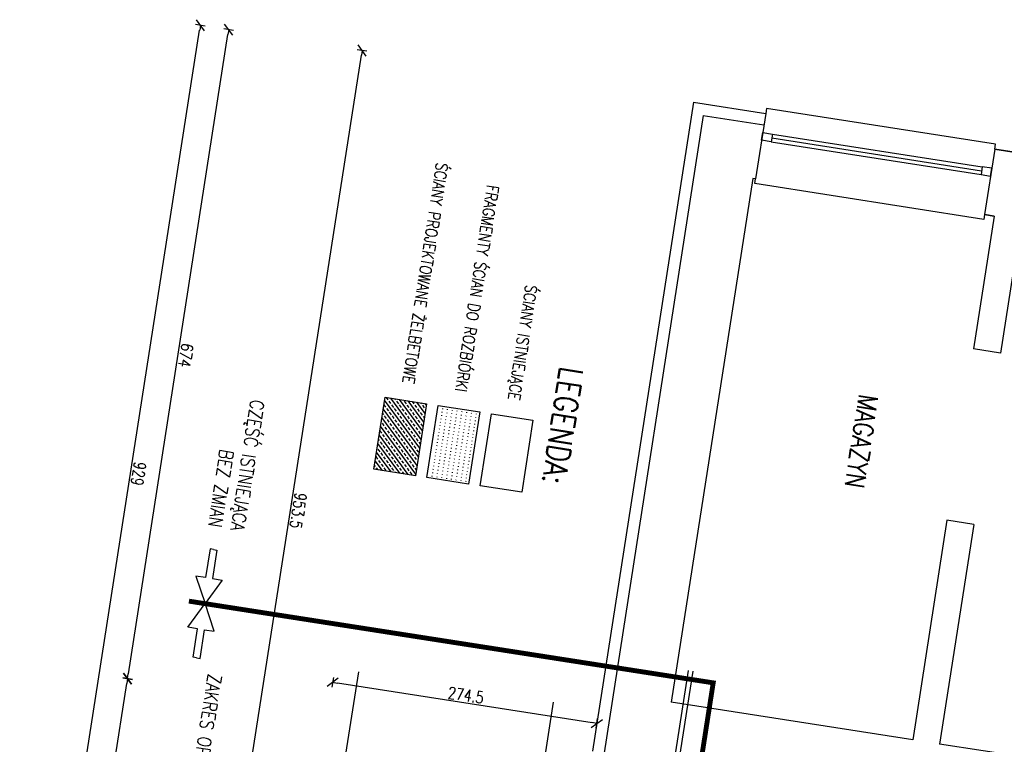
# Model space of a CAD drawing. Extents: x -38969 to 27108, y -24488 to 212598.
# Tile 9 of 256: x -5346 to -4335, y -23056 to -22313. Entities that reach past the tile are written whole.
import ezdxf
from ezdxf import colors
from ezdxf.entities.mleader import LeaderData, LeaderLine
from ezdxf.math import Vec2, Vec3

# ---------------------------------------------------------------- set-up
doc = ezdxf.new("R2010")
doc.units = 0
doc.header["$LTSCALE"] = 100
doc.header["$MEASUREMENT"] = 0
for name, pattern in [('0.7_0.7', [1.4, 0.7, -0.7]), ('ACAD_ISO03W100', [30, 12, -18]), ('DASHDOT', [1, 0.5, -0.25, 0, -0.25])]:
    doc.linetypes.add(name, pattern=pattern)
doc.layers.get('0').update_dxf_attribs({"linetype": 'CONTINUOUS'})
doc.layers.get('DEFPOINTS').update_dxf_attribs({"linetype": 'CONTINUOUS'})
for name, color, linetype in [('K_1-DIM50', 6, 'CONTINUOUS'), ('K_1-HAT', 6, 'CONTINUOUS'), ('K_1-mur', 3, 'CONTINUOUS'), ('K_1-MUR istn', 200, 'CONTINUOUS'), ('K_1-MUW', 1, 'CONTINUOUS'), ('K_1-NR POM', 3, 'CONTINUOUS'), ('K_1-osie', 6, 'CONTINUOUS'), ('K_1-STOLARKA', 6, 'CONTINUOUS'), ('K_1-TXT', 123, 'CONTINUOUS')]:
    doc.layers.add(name, color=color, linetype=linetype)
doc.styles.add('ROMANS', font='ROMANS.shx', dxfattribs={"width": 0.8})
doc.dimstyles.new('DIM 50', dxfattribs={"dimscale": 10, "dimtxt": 1.2, "dimasz": 0.5, "dimexe": 0, "dimexo": 0, "dimgap": 0.2, "dimtad": 1, "dimdec": 4, "dimrnd": 0.5, "dimdsep": 46, "dimtxsty": 'ROMANS', "dimblk1": 'TICK1', "dimblk2": 'TICK1', "dimsah": 1, "dimcen": 0, "dimse1": 1, "dimse2": 1, "dimclrd": 6, "dimclre": 6, "dimclrt": 123, "dimadec": 0, "dimazin": 0, "dimtfac": 1, "dimtdec": 4, "dimtmove": 1, "dimatfit": 2, "dimfxl": 1, "dimtolj": 1, "dimarcsym": 0})

# ---------------------------------------------------------------- blocks, each defined once
blk = doc.blocks.new('TICK1')
at = {"color": 0}
for p, q in [((-1, -1), (1, 1)), ((0, 0), (-1, 0)), ((0, -1), (0, 1))]:
    blk.add_line(p, q, dxfattribs=at)
blk = doc.blocks.new('*D324')
at = {"layer": 'DEFPOINTS', "color": 0}
for p in [(-5235.2, -22988.8), (-4746.1, -23065), (-4793.9, -23294.4)]:
    blk.add_point(p, dxfattribs=at)
at = {"layer": 'K_1-DIM50', "color": 6, "lineweight": -2, "transparency": 16777216}
blk.add_line((-5270.4, -23215.1), (-5235.9, -22993.8), dxfattribs=at)
at = {"layer": 'K_1-DIM50', "color": 6, "lineweight": -2, "transparency": 16777216, "xscale": 5, "yscale": 5, "zscale": 5}
for p, rotation in [((-5235.2, -22988.8), 81.14470898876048), ((-5271.2, -23220.1), 261.1447089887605)]:
    blk.add_blockref('TICK1', p, dxfattribs=dict(at, rotation=rotation))
at = {"layer": 'K_1-DIM50', "color": 123, "transparency": 16777216, "insert": (-5245.3, -23105.7), "char_height": 12, "attachment_point": 5, "rotation": 261.1447, "style": 'ROMANS'}
blk.add_mtext('\\A1;234', dxfattribs=at)
blk = doc.blocks.new('*D325')
at = {"layer": 'DEFPOINTS', "color": 0}
for p in [(-5131.4, -22322.9), (-4654.2, -22397.2), (-4746.1, -23065)]:
    blk.add_point(p, dxfattribs=at)
at = {"layer": 'K_1-DIM50', "color": 6, "lineweight": -2, "transparency": 16777216}
blk.add_line((-5234.4, -22983.9), (-5132.2, -22327.8), dxfattribs=at)
at = {"layer": 'K_1-DIM50', "color": 6, "lineweight": -2, "transparency": 16777216, "xscale": 5, "yscale": 5, "zscale": 5}
for p, rotation in [((-5131.4, -22322.9), 81.14470898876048), ((-5235.2, -22988.8), 261.1447089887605)]:
    blk.add_blockref('TICK1', p, dxfattribs=dict(at, rotation=rotation))
at = {"layer": 'K_1-DIM50', "color": 123, "transparency": 16777216, "insert": (-5175.4, -22657.1), "char_height": 12, "attachment_point": 5, "rotation": 261.1447, "style": 'ROMANS'}
blk.add_mtext('\\A1;674', dxfattribs=at)
blk = doc.blocks.new('*D207')
at = {"layer": 'DEFPOINTS', "color": 0}
for p in [(-4994.4, -22344.2), (-4654.2, -22397.2), (-5072.2, -23297.1)]:
    blk.add_point(p, dxfattribs=at)
at = {"layer": 'K_1-DIM50', "color": 6, "lineweight": -2, "transparency": 16777216}
blk.add_line((-5140.4, -23281.4), (-4995.1, -22349.2), dxfattribs=at)
at = {"layer": 'K_1-DIM50', "color": 6, "lineweight": -2, "transparency": 16777216, "xscale": 5, "yscale": 5, "zscale": 5}
for p, rotation in [((-4994.4, -22344.2), 81.14470898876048), ((-5141.1, -23286.4), 261.1447089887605)]:
    blk.add_blockref('TICK1', p, dxfattribs=dict(at, rotation=rotation))
at = {"layer": 'K_1-DIM50', "color": 123, "transparency": 16777216, "insert": (-5059.9, -22816.5), "char_height": 12, "attachment_point": 5, "rotation": 261.1447, "style": 'ROMANS'}
blk.add_mtext('\\A1;953.5', dxfattribs=at)
blk = doc.blocks.new('*D209')
at = {"layer": 'DEFPOINTS', "color": 0}
for p in [(-5160.4, -22318.4), (-4654.2, -22397.2), (-4797.2, -23315.2)]:
    blk.add_point(p, dxfattribs=at)
at = {"layer": 'K_1-DIM50', "color": 6, "lineweight": -2, "transparency": 16777216}
blk.add_line((-5302.6, -23231.4), (-5161.2, -22323.3), dxfattribs=at)
at = {"layer": 'K_1-DIM50', "color": 6, "lineweight": -2, "transparency": 16777216, "xscale": 5, "yscale": 5, "zscale": 5}
for p, rotation in [((-5160.4, -22318.4), 81.14470898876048), ((-5303.4, -23236.3), 261.1447089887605)]:
    blk.add_blockref('TICK1', p, dxfattribs=dict(at, rotation=rotation))
at = {"layer": 'K_1-DIM50', "color": 123, "transparency": 16777216, "insert": (-5224, -22778.6), "char_height": 12, "attachment_point": 5, "rotation": 261.1447, "style": 'ROMANS'}
blk.add_mtext('\\A1;929', dxfattribs=at)
blk = doc.blocks.new('*D210')
at = {"layer": 'DEFPOINTS', "color": 0}
for p in [(-5024.7, -22992.6), (-5068.4, -23272.9), (-4797.2, -23315.2)]:
    blk.add_point(p, dxfattribs=at)
at = {"layer": 'K_1-DIM50', "color": 6, "lineweight": -2, "transparency": 16777216}
blk.add_line((-4758.4, -23034.1), (-5019.8, -22993.4), dxfattribs=at)
at = {"layer": 'K_1-DIM50', "color": 6, "lineweight": -2, "transparency": 16777216, "xscale": 5, "yscale": 5, "zscale": 5}
for p, rotation in [((-5024.7, -22992.6), 171.144708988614), ((-4753.5, -23034.8), 351.1447089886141)]:
    blk.add_blockref('TICK1', p, dxfattribs=dict(at, rotation=rotation))
at = {"layer": 'K_1-DIM50', "color": 123, "transparency": 16777216, "insert": (-4887.9, -23005.8), "char_height": 12, "attachment_point": 5, "rotation": 351.1447, "style": 'ROMANS'}
blk.add_mtext('\\A1;274.5', dxfattribs=at)

msp = doc.modelspace()

# ---------------------------------------------------------------- hatches: boundary and pattern name
at = {"layer": 'K_1-HAT', "ltscale": 0.6}
h = msp.add_hatch(dxfattribs=at)
h.set_pattern_fill('ANSI33', color=256, angle=-188.85529101, style=0)
h.set_pattern_definition([(126.14471, (-10070.0437, 2299.6265), (-5.1278147, -3.7453993), []), (126.14471, (-10069.3525, 2304.063), (-5.1278147, -3.7453993), [3.175, -1.5875])])
h.paths.add_polyline_path([(-4982.3654, -22773.97323), (-4939.68033, -22780.62342), (-4928.16188, -22706.69071), (-4970.84695, -22700.04053)])
at = {"layer": 'K_1-MUR istn'}
h = msp.add_hatch(dxfattribs=at)
h.set_pattern_fill('ACAD_ISO07W100', color=256, angle=-98.85529101)
h.set_pattern_definition([(261.14471, (-4025.7353, -18127.984), (4.9404014, -0.769697), [0.5, -3])])
h.paths.add_polyline_path([(-4873.61985, -22715.18816), (-4885.1383, -22789.12087), (-4927.82337, -22782.47069), (-4916.30492, -22708.53798)])

# ---------------------------------------------------------------- linework, layer by layer
at = {"layer": 'K_1-mur', "color": 3}
msp.add_lwpolyline([(-4982.3654, -22773.97323), (-4970.84695, -22700.04053), (-4928.16188, -22706.69071), (-4939.68033, -22780.62342)], close=True, dxfattribs=at)
at = {"layer": 'K_1-MUR istn'}
for p, q in [((-4654.15834, -22397.23325), (-4757.91351, -23063.19936)), ((-4654.15834, -22397.23325), (-4580.05232, -22408.7787)), ((-4644.14865, -22410.93748), (-4746.05654, -23065.04663)), ((-4644.14865, -22410.93748), (-4581.89959, -22420.63567)), ((-4580.05232, -22408.7787), (-4590.5202, -22475.96816)), ((-4344.88921, -22445.41628), (-4289.55672, -22454.03689)), ((-4593.48444, -22475.50634), (-4677.22748, -23013.02202)), ((-4590.5202, -22475.96816), (-4593.48444, -22475.50634)), ((-4345.47629, -22514.14514), (-4366.71993, -22650.50022)), ((-4345.47629, -22514.14514), (-4355.35709, -22512.60574)), ((-4317.81004, -22518.45544), (-4339.05368, -22654.81052)), ((-4339.05368, -22654.81052), (-4366.71993, -22650.50022)), ((-4394.12114, -22826.37851), (-4429.21933, -23051.66082)), ((-4366.4549, -22830.68881), (-4401.55308, -23055.97112)), ((-4366.4549, -22830.68881), (-4394.12114, -22826.37851)), ((-4429.21933, -23051.66082), (-4677.22748, -23013.02202)), ((-3733.61081, -23160.03416), (-4401.55308, -23055.97112))]:
    msp.add_line(p, q, dxfattribs=at)
msp.add_lwpolyline([(-4317.81004, -22518.45544), (-4300.0246, -22521.22635), (-4289.55672, -22454.03689), (-4344.88921, -22445.41628), (-4355.35709, -22512.60574), (-4345.47629, -22514.14514)], dxfattribs=at)
at = {"layer": 'K_1-MUR istn', "color": 8, "linetype": '0.7_0.7', "ltscale": 20, "true_color": 0x7d7d7d}
msp.add_lwpolyline([(-4927.82337, -22782.47069), (-4916.30492, -22708.53798), (-4873.61985, -22715.18816), (-4885.1383, -22789.12087)], close=True, dxfattribs=at)
at = {"layer": 'K_1-MUR istn', "linetype": 'Continuous'}
msp.add_lwpolyline([(-4873.28134, -22790.96814), (-4861.76288, -22717.03544), (-4819.07782, -22723.68562), (-4830.59627, -22797.61833)], close=True, dxfattribs=at)
at = {"layer": 'K_1-MUR istn', "linetype": '0.7_0.7', "ltscale": 5}
for points in [[(-4659.87336, -22980.43323), (-4754.93382, -23590.59129, 0.2716737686), (-4748.78471, -23606.1678, -0.3324063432), (-4745.66013, -23617.69507), (-4803.0367, -23985.97405, -0.4142135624), (-4832.11944, -24007.21633, -1)], [(-4654.93295, -22981.20293), (-4749.99342, -23591.36099, 0.2716737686), (-4745.7023, -23602.23095, -0.0839498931), (-4742.33893, -23605.92169, -0.0839498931)]]:
    msp.add_lwpolyline(points, format="xyb", dxfattribs=at)
at = {"layer": 'K_1-MUW'}
for points in [[(-5146.95853, -22856.30729), (-5150.52862, -22855.75108), (-5155.09872, -22885.08488), (-5165.01611, -22883.53979), (-5155.6208, -22911.90718)], [(-5146.95853, -22856.30729), (-5143.38844, -22856.8635), (-5147.95854, -22886.1973), (-5138.04116, -22887.74239), (-5155.6208, -22911.90718)], [(-5164.28306, -22967.50706), (-5167.85315, -22966.95085), (-5163.28305, -22937.61705), (-5173.20043, -22936.07196), (-5155.6208, -22911.90718)], [(-5164.28306, -22967.50706), (-5160.71297, -22968.06327), (-5156.14287, -22938.72947), (-5146.22549, -22940.27456), (-5155.6208, -22911.90718)]]:
    msp.add_lwpolyline(points, dxfattribs=at)
at = {"layer": 'K_1-MUW', "color": 10, "linetype": 'ACAD_ISO03W100', "const_width": 5}
msp.add_lwpolyline([(-5343.42793, -23959.05024), (-4797.71433, -24044.07049), (-4781.12899, -23937.61529), (-4556.96327, -23972.53951), (-4513.44941, -23693.24011), (-4737.61513, -23658.31588), (-4633.98863, -22993.17562), (-5172.20001, -22909.32419)], dxfattribs=at)
at = {"layer": 'K_1-osie', "linetype": 'DASHDOT', "ltscale": 50}
for p, q in [((-4998.2636, -22981.90236), (-5202.23091, -24291.09322)), ((-4798.17734, -23013.07509), (-5002.14465, -24322.26595))]:
    msp.add_line(p, q, dxfattribs=at)
at = {"layer": 'K_1-STOLARKA'}
for p, q in [((-4574.48182, -22437.98435), (-4359.08032, -22471.54314)), ((-4573.86606, -22434.03202), (-4358.46456, -22467.59082)), ((-4573.25031, -22430.0797), (-4357.8488, -22463.6385))]:
    msp.add_line(p, q, dxfattribs=at)
for points in [[(-4344.88921, -22445.41628), (-4344.11952, -22440.47588), (-4579.28262, -22403.8383), (-4580.05232, -22408.7787)], [(-4355.35709, -22512.60574), (-4356.12679, -22517.54615), (-4591.2899, -22480.90856), (-4590.5202, -22475.96816)]]:
    msp.add_lwpolyline(points, dxfattribs=at)
for points in [[(-4583.13111, -22428.54031), (-4573.25031, -22430.0797), (-4574.48182, -22437.98435), (-4584.36262, -22436.44495)], [(-4347.968, -22465.17789), (-4357.8488, -22463.6385), (-4359.08032, -22471.54314), (-4349.19952, -22473.08253)]]:
    msp.add_lwpolyline(points, close=True, dxfattribs=at)

# ---------------------------------------------------------------- texts
at = {"layer": 'K_1-NR POM', "color": 3, "style": 'ROMANS', "width": 0.8}
msp.add_text('LEGENDA:', height=24, rotation=261.14470899, dxfattribs=at).set_placement((-4791.00565, -22667.76507))
at = {"layer": 'K_1-TXT', "color": 2, "ltscale": 0.6, "char_height": 12, "attachment_point": 6, "rotation": 261.14470899, "style": 'ROMANS'}
for s, insert in [('ŚCIANY PROJEKTOWANE ŻELBETOWE', (-4947.29384, -22686.15193)), ('FRAGMENTY ŚCIAN DO ROZBIÓRKI', (-4893.09058, -22694.5966)), ('ŚCIANY ISTNIEJĄCE', (-4840.2424, -22702.83016))]:
    msp.add_mtext(s, dxfattribs=dict(at, insert=insert))
at = {"layer": 'K_1-TXT', "rotation": 261.14470899, "style": 'ROMANS'}
for s, insert, char_height, width, attachment_point in [('CZĘŚĆ ISTNIEJĄCA \\PBEZ ZMIAN', (-5115.67319, -22838.38028), 14, 270.8641563, 3), ('MAGAZYN', (-4479.3591, -22794.86382), 20, 19078.3315449, 3), ('ZAKRES OPRACOWANIA', (-5138.60608, -22985.57805), 14, 270.8641563, 1)]:
    msp.add_mtext(s, dxfattribs=dict(at, insert=insert, char_height=char_height, width=width, attachment_point=attachment_point))

# ---------------------------------------------------------------- dimensions: what is measured, and where the dimension line sits
at = {"layer": 'K_1-DIM50'}
for base, p1, p2, angle, picture, middle in [((-5160.39189, -22318.36385), (-4797.16806, -23315.15984), (-4654.15834, -22397.23325), 81.14470899, '*D209', (-5223.9921, -22778.55866)), ((-5131.41199, -22322.87882), (-4746.05654, -23065.04663), (-4654.15834, -22397.23325), 81.14470899, '*D325', (-5175.38493, -22657.09339)), ((-4994.36691, -22344.22995), (-5072.16761, -23297.11143), (-4654.15834, -22397.23325), 81.14470899, '*D207', (-5059.85289, -22816.52875)), ((-5235.16716, -22988.84493), (-4793.93533, -23294.41015), (-4746.05654, -23065.04663), 81.14470899, '*D324', (-5245.27343, -23105.68184)), ((-5024.72478, -22992.5934), (-4797.16806, -23315.15984), (-5068.3961, -23272.90347), 351.14470899, '*D210', (-4887.87925, -23005.81694))]:
    dim = msp.add_linear_dim(base=base, p1=p1, p2=p2, angle=angle, dimstyle='DIM 50', dxfattribs=at)
    dim.commit()
    dim.dimension.update_dxf_attribs({"geometry": picture, "text_midpoint": middle})

# ---------------------------------------------------------------- leaders
at = {"layer": 'K_1-TXT'}
ml = msp.add_multileader_mtext('Standard', dxfattribs=at)
ml.set_content('dylatacja systemowa narożna\\P ', color=256, style='ROMANS')
ml.set_leader_properties(color=6)
ml.build(insert=Vec2(0, 0))
ml.multileader.update_dxf_attribs({"dogleg_length": 9})
ctx = ml.context
ctx.base_point, ctx.char_height, ctx.plane_origin, ctx.plane_x_axis, ctx.plane_y_axis = Vec3(-4787.96341, -23047.54895), 10, Vec3(-4795.55169, -23304.78494), Vec3(-0.1539394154, -0.9880802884), Vec3(0.9880802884, -0.1539394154)
ctx.text_align_type = 2
notes = []
notes.append((ctx, [(1, (1, 1, 0), (-4817.52711, -23237.30741), (0.1539394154, 0.9880802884), 9, [(0, [(-4797.16806, -23315.15984)], 0, [])])]))
ctx.mtext.insert, ctx.mtext.text_direction, ctx.mtext.rotation, ctx.mtext.alignment, ctx.mtext.flow_direction = Vec3(-4810.89337, -23227.20823), Vec3(-0.1539394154, -0.9880802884), 4.557834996, 3, 5
for ctx, leaders in notes:
    for number, flags, end, landing, length, lines in leaders:
        leader = LeaderData()
        leader.index, (leader.has_last_leader_line, leader.has_dogleg_vector, leader.attachment_direction) = number, flags
        leader.last_leader_point, leader.dogleg_vector, leader.dogleg_length = Vec3(end), Vec3(landing), length
        for number, points, colour, breaks in lines:
            line = LeaderLine()
            line.index, line.vertices, line.color, line.breaks = number, Vec3.list(points), colors.encode_raw_color(colour), breaks
            leader.lines.append(line)
        ctx.leaders.append(leader)

doc.saveas('drawing.dxf')
